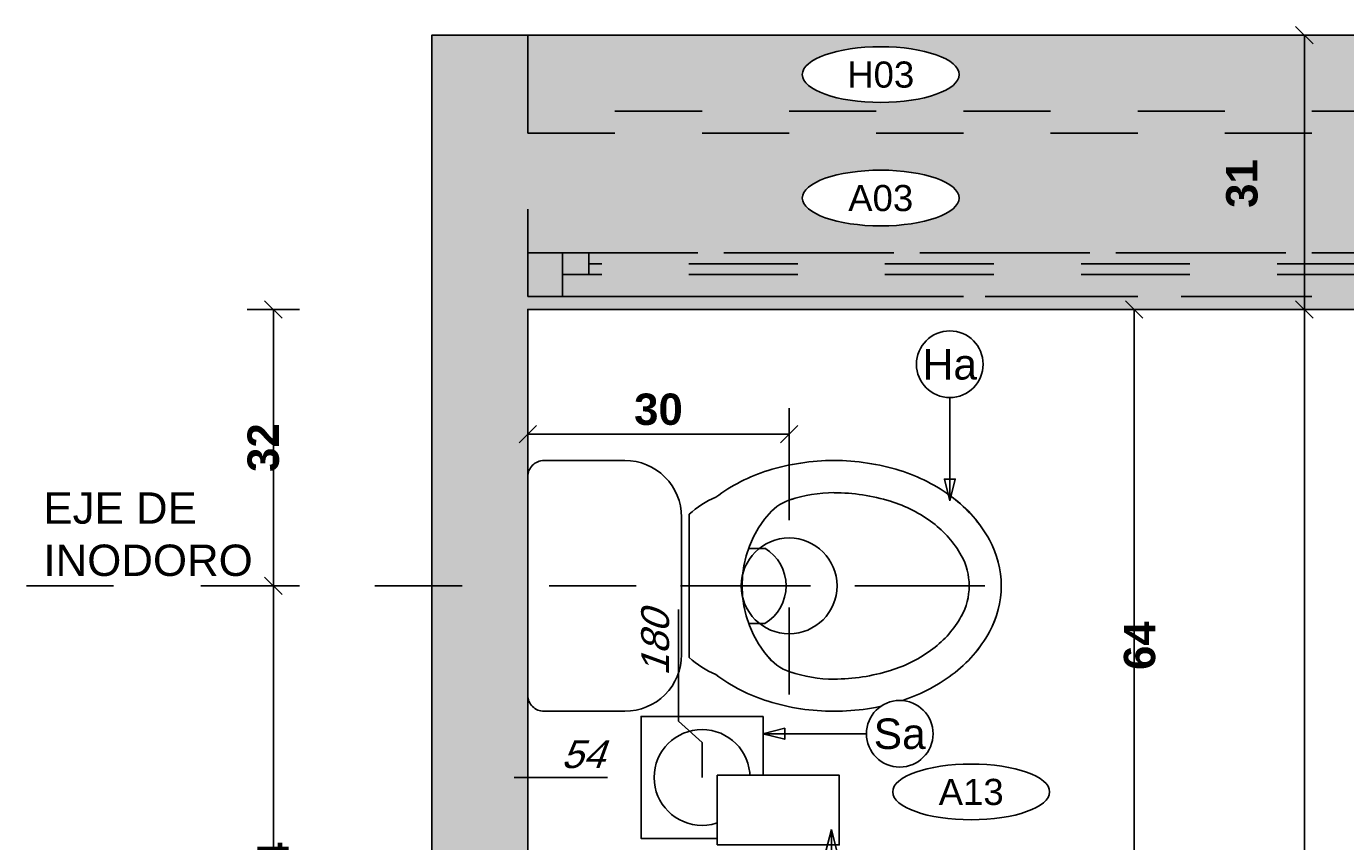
# Model space of a CAD drawing. Extents: x 1 to 126, y -14 to 17.
# Tile 22 of 132: x 24.615 to 26.129, y 0.962 to 1.899. Entities that reach past the tile are written whole.
import ezdxf
from ezdxf.enums import TextEntityAlignment as Align

# ---------------------------------------------------------------- set-up
doc = ezdxf.new("R2010")
doc.units = 0
doc.set_wipeout_variables(frame=1)
doc.header["$PDMODE"] = 3
for name, pattern in [('DASHDOT', [1, 0.5, -0.25, 0, -0.25]), ('HIDDEN', [9.525, 6.35, -3.175]), ('HIDDEN2', [0.1875, 0.125, -0.0625])]:
    doc.linetypes.add(name, pattern=pattern)
for name, color, linetype in [('A-ABER', 1, 'Continuous'), ('A-ALBA-1', 1, 'Continuous'), ('A-ALBA-2', 2, 'Continuous'), ('A-ALBA-3', 3, 'Continuous'), ('A-ANNO-PLANI @ 20', 1, 'Continuous'), ('A-ANNO-SIMB @ 20', 2, 'Continuous'), ('A-ANOT-COTA-ACUM', 1, 'Continuous'), ('A-ANOT-COTA-PARC', 1, 'Continuous'), ('A-ANOT-TTEC', 2, 'Continuous'), ('A-EQPM-FIJO', 1, 'Continuous'), ('A-MURO-HATC', 252, 'Continuous')]:
    doc.layers.add(name, color=color, linetype=linetype)
doc.layers.add('A-ALBA-4', color=2, linetype='Continuous', lineweight=25)
doc.styles.add('BIS-COTA', font='swissb.ttf')
doc.styles.add('BIS-COTA-ACUM', font='swissi.ttf', dxfattribs={"oblique": 20})
doc.styles.add('BIS-TXT', font='swiss.ttf')
doc.styles.add('E5-100', font='micross.ttf')
doc.dimstyles.new('BIS-COTA-ACUM', dxfattribs={"dimscale": 0.9, "dimtxt": 0.0016, "dimasz": 0.001, "dimexe": 0.0035, "dimexo": 0, "dimgap": 0.0005, "dimtad": 1, "dimdec": 1, "dimlfac": 100, "dimrnd": 1, "dimzin": 9, "dimdsep": 46, "dimtxsty": 'BIS-COTA-ACUM', "dimblk1": 'MARK1', "dimblk2": 'MARK2', "dimsah": 1, "dimcen": 0, "dimclrd": 1, "dimclre": 256, "dimclrt": 256, "dimaunit": 1, "dimadec": 0, "dimazin": 0, "dimtfac": 1, "dimtdec": 1, "dimtix": 1, "dimtmove": 2, "dimatfit": 3, "dimldrblk": 'MARK1', "dimfxl": 1, "dimtolj": 1, "dimarcsym": 1})
doc.dimstyles.new('BIS-COTA-PARC', dxfattribs={"dimscale": 0, "dimtxt": 0.0018, "dimasz": 0.001, "dimexe": 0.0015, "dimexo": 0, "dimgap": 0.0005, "dimtad": 1, "dimdec": 0, "dimlfac": 100, "dimzin": 9, "dimdsep": 46, "dimtxsty": 'BIS-COTA', "dimblk": 'OBLIQUE', "dimcen": 2.5, "dimclrd": 256, "dimclre": 251, "dimclrt": 2, "dimadec": 1, "dimazin": 2, "dimtfac": 1, "dimtdec": 0, "dimtix": 1, "dimtmove": 2, "dimatfit": 3, "dimldrblk": 'DOT', "dimfxl": 0.0015, "dimfxlon": 1, "dimtolj": 1, "dimtzin": 0, "dimarcsym": 0})

# ---------------------------------------------------------------- blocks, each defined once
blk = doc.blocks.new('*D368')
at = {"layer": 'A-ANOT-COTA-ACUM', "lineweight": -2, "transparency": 16777216}
for p, q in [((25.2605, 1.036), (25.1751, 1.036)), ((25.1751, 1.036), (25.2822, 1.036)), ((25.2205, 1.036), (25.2605, 1.036))]:
    blk.add_line(p, q, dxfattribs=at)
at = {"layer": 'Defpoints', "color": 0, "transparency": 16777216}
for p in [(27.1907, 1.5735), (25.2151, 1.036), (25.2205, 1.036)]:
    blk.add_point(p, dxfattribs=at)
at = {"layer": 'A-ANOT-COTA-ACUM', "transparency": 16777216, "insert": (25.2537, 1.0625), "char_height": 0.032, "attachment_point": 5, "style": 'BIS-COTA-ACUM'}
blk.add_mtext('\\A1;54', dxfattribs=at)
blk = doc.blocks.new('MARK1')
at = {"color": 0}
for p, q in [((1, 0), (-1, 0)), ((0, 1.5), (0, -1.5))]:
    blk.add_line(p, q, dxfattribs=at)
blk.add_lwpolyline([(0.5, 0.5), (-0.5, -0.5)], dxfattribs=at)
blk = doc.blocks.new('MARK2')
at = {"color": 0}
for p, q in [((1, 0), (-1, 0)), ((0, 1.5), (0, -1.5))]:
    blk.add_line(p, q, dxfattribs=at)
blk.add_lwpolyline([(0.5, 0.5), (-0.5, -0.5)], dxfattribs=at)
blk = doc.blocks.new('CCA-A004-PL')
at = {"linetype": 'ByBlock'}
blk.add_line((0.015, 0.0375), (0.93, 0.0375), dxfattribs=at)
for points in [[(-1, 0.05), (-1, 0), (1, 0), (1, 0.05)], [(0.015, 0.025), (0.93, 0.025), (0.93, 0.05), (0.015, 0.05)], [(0.93, 0.025), (0.96, 0.025), (0.96, 0.05), (0.93, 0.05)], [(0.96, 0), (1, 0), (1, 0.05), (0.96, 0.05)]]:
    blk.add_lwpolyline(points, close=True, dxfattribs=at)
blk = doc.blocks.new('BIS-IBB2-PL')
for p, q in [((-0.0431, -0.2536), (-0.0431, -0.2722)), ((0.0431, -0.2536), (0.0431, -0.2722))]:
    blk.add_line(p, q)
blk.add_lwpolyline([(-0.1018, -0.2157, 0.085783), (-0.1325, -0.2758, 0.075445), (-0.144, -0.3515, 0.075445), (-0.1325, -0.4272, 0.085783), (-0.1018, -0.4872, 0.10607), (-0.0528, -0.5299, 0.126822), (0, -0.5435, 0.126822), (0.0528, -0.5299, 0.10607), (0.1018, -0.4872, 0.085783), (0.1325, -0.4272, 0.075445), (0.144, -0.3515, 0.075445), (0.1325, -0.2758, 0.085783), (0.1018, -0.2157, 0.084737), (0.0822, -0.1852), (0, -0.1852), (-0.0822, -0.1852, 0.084737), (-0.1018, -0.2157)], format="xyb")
for centre, radius, start, end in [((0.0566, -0.3345), 0.198, 143.1301, 162.7421), ((0, -0.3715), 0.1256, 46.8592, 133.1408), ((0, -0.2461), 0.0504, 211.0989, 328.9011), ((0.1112, -0.3515), 0.2552, 162.7421, 180), ((-0.05, -0.3163), 0.0511, 129.6369, 166.8611), ((0.05, -0.3163), 0.0511, 13.1389, 50.3631), ((-0.1112, -0.3515), 0.2552, 0, 17.2579), ((0.0504, -0.3515), 0.1575, 161.1605, 179.9821), ((-0.0504, -0.3515), 0.1575, 0.0179, 18.8342), ((0.1112, -0.3515), 0.2552, 180, 197.2579), ((0.1112, -0.3515), 0.2182, 180, 197.2579), ((-0.1112, -0.3515), 0.2182, 342.7421, 0), ((-0.1112, -0.3515), 0.2552, 342.7421, 360), ((0.0566, -0.3684), 0.1611, 197.2579, 216.8699), ((-0.0566, -0.3684), 0.1611, 323.1301, 342.7421), ((0.0566, -0.3684), 0.198, 197.2579, 216.8699), ((-0.0566, -0.3684), 0.198, 323.1301, 342.7421), ((0.022, -0.3944), 0.1178, 216.8699, 241.0888), ((-0.022, -0.3944), 0.1178, 298.9112, 323.1301), ((0.022, -0.3944), 0.1548, 216.8699, 241.0888), ((0, -0.4342), 0.0724, 241.0888, 270), ((0, -0.4342), 0.0724, 270, 298.9112), ((-0.022, -0.3944), 0.1548, 298.9112, 323.1301), ((0, -0.4342), 0.1093, 241.0888, 270), ((0, -0.4342), 0.1093, 270, 298.9112)]:
    blk.add_arc(centre, radius, start, end)
blk.add_wipeout([(-0.1439, -0.0169), (-0.1437, -0.0152), (-0.1433, -0.0135), (-0.1427, -0.0119), (-0.1421, -0.0103), (-0.1412, -0.0088), (-0.1402, -0.0074), (-0.1391, -0.0061), (-0.1379, -0.0048), (-0.1366, -0.0038), (-0.1352, -0.0028), (-0.1337, -0.0019), (-0.1321, -0.0013), (-0.1305, -0.0007), (-0.1288, -0.0003), (-0.1271, -0.0001), (-0.1254, 0), (0.1254, 0), (0.1271, -0.0001), (0.1288, -0.0003), (0.1305, -0.0007), (0.1321, -0.0013), (0.1337, -0.0019), (0.1352, -0.0028), (0.1366, -0.0038), (0.1379, -0.0048), (0.1391, -0.0061), (0.1402, -0.0074), (0.1412, -0.0088), (0.1421, -0.0103), (0.1427, -0.0119), (0.1433, -0.0135), (0.1437, -0.0152), (0.1439, -0.0169), (0.144, -0.0186), (0.144, -0.1115), (0.1437, -0.1175), (0.1429, -0.1234), (0.1415, -0.1293), (0.1396, -0.135), (0.1372, -0.1405), (0.1343, -0.1457), (0.1309, -0.1507), (0.127, -0.1553), (0.1228, -0.1595), (0.1182, -0.1634), (0.1132, -0.1668), (0.108, -0.1697), (0.1025, -0.1721), (0.0968, -0.174), (0.0909, -0.1754), (0.085, -0.1762), (0.079, -0.1765), (-0.079, -0.1765), (-0.085, -0.1762), (-0.0909, -0.1754), (-0.0968, -0.174), (-0.1025, -0.1721), (-0.108, -0.1697), (-0.1132, -0.1668), (-0.1182, -0.1634), (-0.1228, -0.1595), (-0.127, -0.1553), (-0.1309, -0.1507), (-0.1343, -0.1457), (-0.1372, -0.1405), (-0.1396, -0.135), (-0.1415, -0.1293), (-0.1429, -0.1234), (-0.1437, -0.1175), (-0.144, -0.1115), (-0.144, -0.0186)])
blk.add_lwpolyline([(-0.144, -0.0186), (-0.144, -0.1115, 0.414214), (-0.079, -0.1765), (0.079, -0.1765, 0.414214), (0.144, -0.1115), (0.144, -0.0186, 0.414214), (0.1254, 0), (-0.1254, 0, 0.414214)], format="xyb", close=True)
blk = doc.blocks.new('BIS-TOMA-AGUA')
at = {"linetype": 'DASHDOT', "ltscale": 0.03}
for p, q in [((0, -0.03984), (0, 0.03984)), ((-0.03984, 0), (0.03984, 0))]:
    blk.add_line(p, q, dxfattribs=at)
blk.add_circle((0, 0), 0.0125)
blk = doc.blocks.new('_Oblique')
at = {"color": 0, "lineweight": -2}
blk.add_line((-0.5, -0.5), (0.5, 0.5), dxfattribs=at)
blk = doc.blocks.new('*D275')
at = {"layer": 'A-ANOT-COTA-PARC', "color": 251, "lineweight": -2, "transparency": 16777216}
for p, q in [((26.052, 1.8885), (26.112, 1.8885)), ((26.052, 1.5735), (26.112, 1.5735))]:
    blk.add_line(p, q, dxfattribs=at)
at = {"layer": 'A-ANOT-COTA-PARC', "lineweight": -2, "transparency": 16777216}
blk.add_line((26.082, 1.8885), (26.082, 1.5735), dxfattribs=at)
at = {"layer": 'Defpoints', "color": 0, "transparency": 16777216}
for p in [(25.8066, 1.8885), (25.8066, 1.5735), (26.082, 1.5735)]:
    blk.add_point(p, dxfattribs=at)
at = {"layer": 'A-ANOT-COTA-PARC', "lineweight": -2, "transparency": 16777216, "xscale": 0.02, "yscale": 0.02, "zscale": 0.02}
for p, rotation in [((26.082, 1.8885), 90), ((26.082, 1.5735), 270)]:
    blk.add_blockref('_Oblique', p, dxfattribs=dict(at, rotation=rotation))
at = {"layer": 'A-ANOT-COTA-PARC', "color": 2, "transparency": 16777216, "insert": (26.0105, 1.7181), "char_height": 0.036, "attachment_point": 5, "rotation": 90, "style": 'BIS-COTA'}
blk.add_mtext('\\A1;31', dxfattribs=at)
blk = doc.blocks.new('_Dot')
at = {"color": 0, "linetype": 'ByBlock', "lineweight": -2}
blk.add_line((-0.5, 0), (-1, 0), dxfattribs=at)
at = {"color": 0, "linetype": 'ByBlock', "const_width": 0.5}
blk.add_lwpolyline([(-0.25, 0, 1), (0.25, 0, 1)], format="xyb", close=True, dxfattribs=at)
blk = doc.blocks.new('*D276')
at = {"layer": 'A-ANOT-COTA-PARC', "color": 251, "lineweight": -2, "transparency": 16777216}
for p, q in [((26.112, 1.5735), (26.052, 1.5735)), ((26.112, -2.3265), (26.052, -2.3265))]:
    blk.add_line(p, q, dxfattribs=at)
at = {"layer": 'A-ANOT-COTA-PARC', "lineweight": -2, "transparency": 16777216}
blk.add_line((26.082, 1.5735), (26.082, -2.3265), dxfattribs=at)
at = {"layer": 'Defpoints', "color": 0, "transparency": 16777216}
for p in [(26.1367, 1.5735), (26.082, -2.3265), (26.2117, -2.3265)]:
    blk.add_point(p, dxfattribs=at)
at = {"layer": 'A-ANOT-COTA-PARC', "lineweight": -2, "transparency": 16777216, "xscale": 0.02, "yscale": 0.02, "zscale": 0.02}
for p, rotation in [((26.082, 1.5735), 90), ((26.082, -2.3265), 270)]:
    blk.add_blockref('_Oblique', p, dxfattribs=dict(at, rotation=rotation))
at = {"layer": 'A-ANOT-COTA-PARC', "color": 2, "transparency": 16777216, "insert": (26.0168, -0.6191), "char_height": 0.036, "attachment_point": 5, "rotation": 90, "style": 'BIS-COTA'}
blk.add_mtext('\\A1;390', dxfattribs=at)
blk = doc.blocks.new('CCA-PLANI1')
blk.add_wipeout([(0.225, 0), (0.2186, -0.0189), (0.2045, -0.0333), (0.1875, -0.0442), (0.1691, -0.0528), (0.15, -0.0596), (0.1305, -0.0652), (0.1108, -0.0696), (0.0908, -0.0732), (0.0708, -0.0759), (0.0506, -0.078), (0.0304, -0.0793), (0.0101, -0.0799), (-0.0101, -0.0799), (-0.0304, -0.0793), (-0.0506, -0.078), (-0.0708, -0.0759), (-0.0908, -0.0732), (-0.1108, -0.0696), (-0.1305, -0.0652), (-0.15, -0.0596), (-0.1691, -0.0528), (-0.1875, -0.0442), (-0.2045, -0.0333), (-0.2186, -0.0189), (-0.225, 0), (-0.2186, 0.0189), (-0.2045, 0.0333), (-0.1875, 0.0442), (-0.1691, 0.0528), (-0.15, 0.0596), (-0.1305, 0.0652), (-0.1108, 0.0696), (-0.0908, 0.0732), (-0.0708, 0.0759), (-0.0506, 0.078), (-0.0304, 0.0793), (-0.0101, 0.0799), (0.0101, 0.0799), (0.0304, 0.0793), (0.0506, 0.078), (0.0708, 0.0759), (0.0908, 0.0732), (0.1108, 0.0696), (0.1305, 0.0652), (0.15, 0.0596), (0.1691, 0.0528), (0.1875, 0.0442), (0.2045, 0.0333), (0.2186, 0.0189)])
blk.add_ellipse((0, 0), major_axis=(-0.225, 0), ratio=0.355556, start_param=-3.141592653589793, end_param=3.141592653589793)
at = {"color": 2, "style": 'E5-100'}
blk.add_attdef('TIPO', text='', height=0.075, rotation=360, dxfattribs=at).set_placement((0, 0), align=Align.MIDDLE_CENTER)
blk = doc.blocks.new('*U55')
blk.add_lwpolyline([(0, -0.007846), (-0.000312, -0.006596), (0.000313, -0.006596)], close=True)
blk.add_wipeout([(0, -0.001913), (0.000299, -0.00189), (0.000591, -0.00182), (0.000869, -0.001705), (0.001125, -0.001548), (0.001353, -0.001353), (0.001548, -0.001125), (0.001705, -0.000869), (0.00182, -0.000591), (0.00189, -0.000299), (0.001913, 0), (0.00189, 0.000299), (0.00182, 0.000591), (0.001705, 0.000869), (0.001548, 0.001125), (0.001353, 0.001353), (0.001125, 0.001548), (0.000869, 0.001705), (0.000591, 0.00182), (0.000299, 0.00189), (0, 0.001913), (-0.000299, 0.00189), (-0.000591, 0.00182), (-0.000869, 0.001705), (-0.001125, 0.001548), (-0.001353, 0.001353), (-0.001548, 0.001125), (-0.001705, 0.000869), (-0.00182, 0.000591), (-0.00189, 0.000299), (-0.001913, 0), (-0.00189, -0.000299), (-0.00182, -0.000591), (-0.001705, -0.000869), (-0.001548, -0.001125), (-0.001353, -0.001353), (-0.001125, -0.001548), (-0.000869, -0.001705), (-0.000591, -0.00182), (-0.000299, -0.00189)])
at = {"linetype": 'Continuous'}
blk.add_line((0, -0.007846), (0, -0.001913), dxfattribs=at)
blk.add_circle((0, 0), 0.001913)
at = {"color": 1, "linetype": 'Continuous', "style": 'E5-100'}
blk.add_attdef('LETRA', text='', height=0.00175, dxfattribs=at).set_placement((0, 0), align=Align.MIDDLE_CENTER)
blk = doc.blocks.new('BIS-ROLL-PL')
blk.add_wipeout([(-0.07, 0), (-0.07, -0.08), (0.07, -0.08), (0.07, 0)])
h = blk.add_hatch(color=254)
h.dxf.hatch_style = 1
h.paths.add_polyline_path([(-0.07, 0), (-0.07, -0.08), (0.07, -0.08), (0.07, 0)])
h.paths.add_polyline_path([(-0.07, 0), (-0.07, -0.08), (0.07, -0.08), (0.07, 0)])
blk.add_lwpolyline([(-0.07, 0), (-0.07, -0.08), (0.07, -0.08), (0.07, 0)], close=True)
blk = doc.blocks.new('*D200')
at = {"layer": 'A-ANOT-COTA-PARC', "color": 251, "lineweight": -2, "transparency": 16777216}
for p, q in [((24.9287, 1.5735), (24.8687, 1.5735)), ((24.9287, 1.256), (24.8687, 1.256))]:
    blk.add_line(p, q, dxfattribs=at)
at = {"layer": 'A-ANOT-COTA-PARC', "lineweight": -2, "transparency": 16777216}
blk.add_line((24.8987, 1.5735), (24.8987, 1.256), dxfattribs=at)
at = {"layer": 'Defpoints', "color": 0, "transparency": 16777216}
for p in [(25.1907, 1.5735), (24.8987, 1.256), (25.1907, 1.256)]:
    blk.add_point(p, dxfattribs=at)
at = {"layer": 'A-ANOT-COTA-PARC', "lineweight": -2, "transparency": 16777216, "xscale": 0.02, "yscale": 0.02, "zscale": 0.02}
for p, rotation in [((24.8987, 1.5735), 90), ((24.8987, 1.256), 270)]:
    blk.add_blockref('_Oblique', p, dxfattribs=dict(at, rotation=rotation))
at = {"layer": 'A-ANOT-COTA-PARC', "color": 2, "transparency": 16777216, "insert": (24.8873, 1.4148), "char_height": 0.036, "attachment_point": 5, "rotation": 90, "style": 'BIS-COTA'}
blk.add_mtext('\\A1;32', dxfattribs=at)
blk = doc.blocks.new('*D201')
at = {"layer": 'A-ANOT-COTA-PARC', "color": 251, "lineweight": -2, "transparency": 16777216}
for p, q in [((24.9287, 1.256), (24.8687, 1.256)), ((24.9287, 0.6135), (24.8687, 0.6135))]:
    blk.add_line(p, q, dxfattribs=at)
at = {"layer": 'A-ANOT-COTA-PARC', "lineweight": -2, "transparency": 16777216}
blk.add_line((24.8987, 1.256), (24.8987, 0.6135), dxfattribs=at)
at = {"layer": 'Defpoints', "color": 0, "transparency": 16777216}
for p in [(25.1907, 1.256), (24.8987, 0.6135), (25.908, 0.6135)]:
    blk.add_point(p, dxfattribs=at)
at = {"layer": 'A-ANOT-COTA-PARC', "lineweight": -2, "transparency": 16777216, "xscale": 0.02, "yscale": 0.02, "zscale": 0.02}
for p, rotation in [((24.8987, 1.256), 90), ((24.8987, 0.6135), 270)]:
    blk.add_blockref('_Oblique', p, dxfattribs=dict(at, rotation=rotation))
at = {"layer": 'A-ANOT-COTA-PARC', "color": 2, "transparency": 16777216, "insert": (24.8987, 0.9335), "char_height": 0.036, "attachment_point": 5, "rotation": 90, "style": 'BIS-COTA'}
blk.add_mtext('\\A1;64', dxfattribs=at)
blk = doc.blocks.new('*D206')
at = {"layer": 'A-ANOT-COTA-ACUM', "lineweight": -2, "transparency": 16777216}
for p, q in [((25.4435, -1.5251), (25.4435, -1.3966)), ((25.3907, -1.5365), (25.4435, -1.5251)), ((25.3907, -1.5765), (25.3907, -1.5365))]:
    blk.add_line(p, q, dxfattribs=at)
at = {"layer": 'Defpoints', "color": 0, "transparency": 16777216}
for p in [(27.1907, 1.5735), (25.4435, -1.4851), (25.3907, -1.5765)]:
    blk.add_point(p, dxfattribs=at)
at = {"layer": 'A-ANOT-COTA-ACUM', "transparency": 16777216, "insert": (25.4171, -1.4358), "char_height": 0.032, "attachment_point": 5, "rotation": 90, "style": 'BIS-COTA-ACUM'}
blk.add_mtext('\\A1;180', dxfattribs=at)
blk = doc.blocks.new('*D207')
at = {"layer": 'A-ANOT-COTA-ACUM', "lineweight": -2, "transparency": 16777216}
for p, q in [((25.3907, -1.5765), (25.4307, -1.5765)), ((25.4307, -1.5765), (25.4439, -1.6289)), ((25.4439, -1.6289), (25.5767, -1.6289))]:
    blk.add_line(p, q, dxfattribs=at)
at = {"layer": 'Defpoints', "color": 0, "transparency": 16777216}
for p in [(27.1907, 1.5735), (25.3907, -1.5765), (25.4839, -1.6289)]:
    blk.add_point(p, dxfattribs=at)
at = {"layer": 'A-ANOT-COTA-ACUM', "transparency": 16777216, "insert": (25.5353, -1.6025), "char_height": 0.032, "attachment_point": 5, "style": 'BIS-COTA-ACUM'}
blk.add_mtext('\\A1;315', dxfattribs=at)
blk = doc.blocks.new('*D210')
at = {"layer": 'A-ANOT-COTA-ACUM', "lineweight": -2, "transparency": 16777216}
for p, q in [((25.2605, 0.3935), (25.1647, 0.3936)), ((25.1647, 0.3936), (25.2926, 0.3936)), ((25.2205, 0.3935), (25.2605, 0.3935))]:
    blk.add_line(p, q, dxfattribs=at)
at = {"layer": 'Defpoints', "color": 0, "transparency": 16777216}
for p in [(27.1907, 1.5735), (25.2047, 0.3936), (25.2205, 0.3935)]:
    blk.add_point(p, dxfattribs=at)
at = {"layer": 'A-ANOT-COTA-ACUM', "transparency": 16777216, "insert": (25.2537, 0.42), "char_height": 0.032, "attachment_point": 5, "style": 'BIS-COTA-ACUM'}
blk.add_mtext('\\A1;118', dxfattribs=at)
blk = doc.blocks.new('*D211')
at = {"layer": 'A-ANOT-COTA-ACUM', "lineweight": -2, "transparency": 16777216}
for p, q in [((25.3636, 0.458), (25.3636, 0.5864)), ((25.3907, 0.4335), (25.3636, 0.458)), ((25.3907, 0.3935), (25.3907, 0.4335))]:
    blk.add_line(p, q, dxfattribs=at)
at = {"layer": 'Defpoints', "color": 0, "transparency": 16777216}
for p in [(27.1907, 1.5735), (25.3636, 0.498), (25.3907, 0.3935)]:
    blk.add_point(p, dxfattribs=at)
at = {"layer": 'A-ANOT-COTA-ACUM', "transparency": 16777216, "insert": (25.3371, 0.5472), "char_height": 0.032, "attachment_point": 5, "rotation": 90, "style": 'BIS-COTA-ACUM'}
blk.add_mtext('\\A1;180', dxfattribs=at)
blk = doc.blocks.new('*D213')
at = {"layer": 'A-ANOT-COTA-PARC', "color": 251, "lineweight": -2, "transparency": 16777216}
for p, q in [((25.8566, 1.5735), (25.9166, 1.5735)), ((25.8566, 0.9335), (25.9166, 0.9335))]:
    blk.add_line(p, q, dxfattribs=at)
at = {"layer": 'A-ANOT-COTA-PARC', "lineweight": -2, "transparency": 16777216}
blk.add_line((25.8866, 1.5735), (25.8866, 0.9335), dxfattribs=at)
at = {"layer": 'Defpoints', "color": 0, "transparency": 16777216}
for p in [(25.1907, 1.5735), (25.1907, 0.9335), (25.8866, 0.9335)]:
    blk.add_point(p, dxfattribs=at)
at = {"layer": 'A-ANOT-COTA-PARC', "lineweight": -2, "transparency": 16777216, "xscale": 0.02, "yscale": 0.02, "zscale": 0.02}
for p, rotation in [((25.8866, 1.5735), 90.0000000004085), ((25.8866, 0.9335), 270.0000000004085)]:
    blk.add_blockref('_Oblique', p, dxfattribs=dict(at, rotation=rotation))
at = {"layer": 'A-ANOT-COTA-PARC', "color": 2, "transparency": 16777216, "insert": (25.8931, 1.1874), "char_height": 0.036, "attachment_point": 5, "rotation": 90, "style": 'BIS-COTA'}
blk.add_mtext('\\A1;64', dxfattribs=at)
blk = doc.blocks.new('*D218')
at = {"layer": 'A-ANOT-COTA-PARC', "color": 251, "lineweight": -2, "transparency": 16777216}
for p, q in [((25.1907, 1.4186), (25.1907, 1.4601)), ((25.4907, 1.4186), (25.4907, 1.4601))]:
    blk.add_line(p, q, dxfattribs=at)
at = {"layer": 'A-ANOT-COTA-PARC', "lineweight": -2, "transparency": 16777216}
blk.add_line((25.4907, 1.4301), (25.1907, 1.4301), dxfattribs=at)
at = {"layer": 'Defpoints', "color": 0, "transparency": 16777216}
for p in [(25.1907, 1.4301), (25.1907, 1.4186), (25.4907, 1.4186)]:
    blk.add_point(p, dxfattribs=at)
at = {"layer": 'A-ANOT-COTA-PARC', "lineweight": -2, "transparency": 16777216, "xscale": 0.02, "yscale": 0.02, "zscale": 0.02}
for p, rotation in [((25.1907, 1.4301), 179.9999999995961), ((25.4907, 1.4301), 359.9999999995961)]:
    blk.add_blockref('_Oblique', p, dxfattribs=dict(at, rotation=rotation))
at = {"layer": 'A-ANOT-COTA-PARC', "color": 2, "transparency": 16777216, "insert": (25.3407, 1.4586), "char_height": 0.036, "attachment_point": 5, "style": 'BIS-COTA'}
blk.add_mtext('\\A1;30', dxfattribs=at)
blk = doc.blocks.new('*U64')
blk.add_lwpolyline([(0.007846, 0), (0.006596, -0.000312), (0.006596, 0.000313)], close=True)
blk.add_wipeout([(0, -0.001913), (0.000299, -0.00189), (0.000591, -0.00182), (0.000869, -0.001705), (0.001125, -0.001548), (0.001353, -0.001353), (0.001548, -0.001125), (0.001705, -0.000869), (0.00182, -0.000591), (0.00189, -0.000299), (0.001913, 0), (0.00189, 0.000299), (0.00182, 0.000591), (0.001705, 0.000869), (0.001548, 0.001125), (0.001353, 0.001353), (0.001125, 0.001548), (0.000869, 0.001705), (0.000591, 0.00182), (0.000299, 0.00189), (0, 0.001913), (-0.000299, 0.00189), (-0.000591, 0.00182), (-0.000869, 0.001705), (-0.001125, 0.001548), (-0.001353, 0.001353), (-0.001548, 0.001125), (-0.001705, 0.000869), (-0.00182, 0.000591), (-0.00189, 0.000299), (-0.001913, 0), (-0.00189, -0.000299), (-0.00182, -0.000591), (-0.001705, -0.000869), (-0.001548, -0.001125), (-0.001353, -0.001353), (-0.001125, -0.001548), (-0.000869, -0.001705), (-0.000591, -0.00182), (-0.000299, -0.00189)])
at = {"linetype": 'Continuous'}
blk.add_line((0.007846, 0), (0.001913, 0), dxfattribs=at)
blk.add_circle((0, 0), 0.001913)
at = {"color": 1, "linetype": 'Continuous', "style": 'E5-100'}
blk.add_attdef('LETRA', text='', height=0.00175, dxfattribs=at).set_placement((0, 0), align=Align.MIDDLE_CENTER)
blk = doc.blocks.new('*D291')
at = {"layer": 'A-ANOT-COTA-ACUM', "lineweight": -2, "transparency": 16777216}
for p, q in [((25.3636, 1.1005), (25.3636, 1.2289)), ((25.3907, 1.076), (25.3636, 1.1005)), ((25.3907, 1.036), (25.3907, 1.076))]:
    blk.add_line(p, q, dxfattribs=at)
at = {"layer": 'Defpoints', "color": 0, "transparency": 16777216}
for p in [(27.1907, 1.5735), (25.3636, 1.1405), (25.3907, 1.036)]:
    blk.add_point(p, dxfattribs=at)
at = {"layer": 'A-ANOT-COTA-ACUM', "transparency": 16777216, "insert": (25.3371, 1.1897), "char_height": 0.032, "attachment_point": 5, "rotation": 90, "style": 'BIS-COTA-ACUM'}
blk.add_mtext('\\A1;180', dxfattribs=at)
blk = doc.blocks.new('*D313')
at = {"layer": 'A-ANOT-COTA-ACUM', "lineweight": -2, "transparency": 16777216}
blk.add_line((29.7641, 1.2762), (29.7641, 1.1378), dxfattribs=at)
at = {"layer": 'Defpoints', "color": 0, "transparency": 16777216}
for p in [(25.0807, 1.8885), (29.7641, 1.2762), (29.7641, 1.2063)]:
    blk.add_point(p, dxfattribs=at)
at = {"layer": 'A-ANOT-COTA-ACUM', "transparency": 16777216, "insert": (29.7906, 1.167), "char_height": 0.032, "attachment_point": 5, "rotation": 270, "style": 'BIS-COTA-ACUM'}
blk.add_mtext('\\A1;25', dxfattribs=at)
blk = doc.blocks.new('*D314')
at = {"layer": 'A-ANOT-COTA-ACUM', "lineweight": -2, "transparency": 16777216}
blk.add_line((29.8641, 1.0943), (29.8641, 0.9963), dxfattribs=at)
at = {"layer": 'Defpoints', "color": 0, "transparency": 16777216}
for p in [(25.0807, 1.8885), (29.8641, 1.0943, -0.0001), (29.8641, 1.0647, -0.0001)]:
    blk.add_point(p, dxfattribs=at)
at = {"layer": 'A-ANOT-COTA-ACUM', "transparency": 16777216, "insert": (29.8906, 1.0255), "char_height": 0.032, "attachment_point": 5, "rotation": 270, "style": 'BIS-COTA-ACUM'}
blk.add_mtext('\\A1;35', dxfattribs=at)
blk = doc.blocks.new('*D315')
at = {"layer": 'A-ANOT-COTA-ACUM', "lineweight": -2, "transparency": 16777216}
blk.add_line((29.7641, 0.6762), (29.7641, 0.5378), dxfattribs=at)
at = {"layer": 'Defpoints', "color": 0, "transparency": 16777216}
for p in [(25.0807, 1.2885), (29.7641, 0.6762), (29.7641, 0.6063)]:
    blk.add_point(p, dxfattribs=at)
at = {"layer": 'A-ANOT-COTA-ACUM', "transparency": 16777216, "insert": (29.7906, 0.567), "char_height": 0.032, "attachment_point": 5, "rotation": 270, "style": 'BIS-COTA-ACUM'}
blk.add_mtext('\\A1;25', dxfattribs=at)
blk = doc.blocks.new('*D316')
at = {"layer": 'A-ANOT-COTA-ACUM', "lineweight": -2, "transparency": 16777216}
blk.add_line((29.8641, 0.4943), (29.8641, 0.3963), dxfattribs=at)
at = {"layer": 'Defpoints', "color": 0, "transparency": 16777216}
for p in [(25.0807, 1.2885), (29.8641, 0.4943, -0.0001), (29.8641, 0.4647, -0.0001)]:
    blk.add_point(p, dxfattribs=at)
at = {"layer": 'A-ANOT-COTA-ACUM', "transparency": 16777216, "insert": (29.8906, 0.4255), "char_height": 0.032, "attachment_point": 5, "rotation": 270, "style": 'BIS-COTA-ACUM'}
blk.add_mtext('\\A1;35', dxfattribs=at)
blk = doc.blocks.new('*D321')
at = {"layer": 'A-ANOT-COTA-ACUM', "lineweight": -2, "transparency": 16777216}
blk.add_line((25.5657, -4.4939), (25.4213, -4.4939), dxfattribs=at)
at = {"layer": 'Defpoints', "color": 0, "transparency": 16777216}
for p in [(27.3007, 1.8885), (25.4905, -4.4939), (25.5657, -4.4939)]:
    blk.add_point(p, dxfattribs=at)
at = {"layer": 'A-ANOT-COTA-ACUM', "transparency": 16777216, "insert": (25.4509, -4.5204), "char_height": 0.032, "attachment_point": 5, "rotation": 180, "style": 'BIS-COTA-ACUM'}
blk.add_mtext('\\A1;40', dxfattribs=at)

msp = doc.modelspace()

# ---------------------------------------------------------------- linework, layer by layer
at = {"layer": 'A-ALBA-1', "linetype": 'HIDDEN', "ltscale": 0.01}
for points in [[(25.1907, 1.5885), (27.1907, 1.5885), (27.1907, 1.8885), (25.1907, 1.8885)], [(25.1907, 1.776), (27.1907, 1.776), (27.1907, 1.801), (25.1907, 1.801)]]:
    msp.add_lwpolyline(points, close=True, dxfattribs=at)

# ---------------------------------------------------------------- block references
at = {"layer": 'A-ABER', "linetype": 'HIDDEN2', "xscale": -1, "rotation": 359.9999999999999}
msp.add_blockref('CCA-A004-PL', (26.1907, 1.5885), dxfattribs=at)

# ---------------------------------------------------------------- texts
at = {"layer": 'A-ANOT-TTEC', "insert": (24.6348, 1.2669), "char_height": 0.036, "attachment_point": 7, "style": 'BIS-TXT'}
msp.add_mtext_dynamic_manual_height_columns('EJE DE \\PINODORO', width=0.605992, gutter_width=0.025, heights=[0], dxfattribs=at)

# ---------------------------------------------------------------- dimensions: what is measured, and where the dimension line sits
at = {"layer": 'A-ANOT-COTA-PARC'}
for base, p1, p2, picture, middle in [((26.0819593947, 1.5735474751), (25.8066309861, 1.8885474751), (25.8066309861, 1.5735474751), '*D275', (26.0390193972, 1.7180679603)), ((26.082, -2.3265), (26.1367, 1.5735), (26.2117, -2.3265), '*D276', (26.0454, -0.6191))]:
    dim = msp.add_linear_dim(base=base, p1=p1, p2=p2, angle=90, dimstyle='BIS-COTA-PARC', override={"dimscale": 0, "dimtix": 1, "dimtofl": 1, "dimtmove": 2, "dimatfit": 3}, dxfattribs=at)
    dim.commit()
    dim.dimension.update_dxf_attribs({"geometry": picture, "text_midpoint": middle, "dimtype": 160})
dim = msp.add_linear_dim(base=(25.1907, 1.4301), p1=(25.4907, 1.4186), p2=(25.1907, 1.4186), angle=180, dimstyle='BIS-COTA-PARC', override={"dimscale": 0, "dimtix": 1, "dimtofl": 1, "dimtmove": 2, "dimatfit": 3}, dxfattribs=at)
dim.commit()
dim.dimension.update_dxf_attribs({"geometry": '*D218', "text_midpoint": (25.3407, 1.4586)})

# ---------------------------------------------------------------- wipeouts: each hides what was drawn before it
msp.add_wipeout([(25.4607, 1.106), (25.4607, 0.966), (25.3207, 0.966), (25.3207, 1.106)])

# ---------------------------------------------------------------- next in the draw order: hatches: boundary and pattern name
at = {"layer": 'A-MURO-HATC'}
h = msp.add_hatch(color=256, dxfattribs=at)
h.dxf.hatch_style = 1
h.paths.add_polyline_path([(27.3007, 1.8885), (27.3007, -0.5165), (27.1907, -0.5165), (27.1907, 1.5735), (25.1907, 1.5735), (25.1907, -0.5165), (25.0807, -0.5165), (25.0807, 1.8885)])

# ---------------------------------------------------------------- next in the draw order: linework, layer by layer
at = {"layer": 'A-ALBA-2'}
msp.add_lwpolyline([(25.4607, 1.106), (25.4607, 0.966), (25.3207, 0.966), (25.3207, 1.106)], close=True, dxfattribs=at)
msp.add_circle((25.3907, 1.036), 0.055, dxfattribs=at)
at = {"layer": 'A-ALBA-4'}
msp.add_lwpolyline([(27.3007, 1.8885), (27.3007, -0.5165), (27.1907, -0.5165), (27.1907, 1.5735), (25.1907, 1.5735), (25.1907, -0.5165), (25.0807, -0.5165), (25.0807, 1.8885)], close=True, dxfattribs=at)

# ---------------------------------------------------------------- next in the draw order: dimensions: what is measured, and where the dimension line sits
at = {"layer": 'A-ANOT-COTA-ACUM'}
dim = msp.add_ordinate_dim(feature_location=(25.22051127, 1.03604747), offset=(-0.00537915, -0.00002172), dtype=0, origin=(27.19068479, 1.57354748), dimstyle='BIS-COTA-ACUM', override={"dimscale": 0, "dimtix": 1, "dimtofl": 1, "dimtmove": 2, "dimatfit": 3}, dxfattribs=at)
dim.commit()
dim.dimension.update_dxf_attribs({"geometry": '*D368', "text_midpoint": (25.25366637, 1.06249282)})

# ---------------------------------------------------------------- next in the draw order: block references
at = {"layer": 'A-ANNO-PLANI @ 20'}
ref = msp.add_blockref('CCA-PLANI1', (25.5958, 1.8432), dxfattribs=dict(at, xscale=-0.400175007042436, yscale=0.400175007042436, zscale=0.400175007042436, rotation=180))
ref.add_attrib('TIPO', 'H03', dxfattribs={"layer": '0', "color": 2, "height": 0.03001, "style": 'E5-100'}).set_placement((25.5958, 1.8432), align=Align.MIDDLE_CENTER)
ref = msp.add_blockref('CCA-PLANI1', (25.5958, 1.7014), dxfattribs=dict(at, xscale=-0.400175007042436, yscale=0.400175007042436, zscale=0.400175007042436, rotation=180))
ref.add_attrib('TIPO', 'A03', dxfattribs={"layer": '0', "color": 2, "height": 0.03001, "style": 'E5-100'}).set_placement((25.5958, 1.7014), align=Align.MIDDLE_CENTER)
ref = msp.add_blockref('CCA-PLANI1', (25.6996, 1.0194), dxfattribs=dict(at, xscale=-0.400175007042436, yscale=0.400175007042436, zscale=0.400175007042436, rotation=359.9999999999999))
ref.add_attrib('TIPO', 'A13', dxfattribs={"layer": '0', "color": 2, "height": 0.03001, "rotation": 180, "style": 'E5-100', "text_generation_flag": 6}).set_placement((25.6996, 1.0194), align=Align.MIDDLE_CENTER)
at = {"layer": 'A-EQPM-FIJO', "xscale": -1}
for name, p, rotation in [('BIS-IBB2-PL', (25.1907, 1.256), 89.99999999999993), ('BIS-ROLL-PL', (25.4782, 0.9585), 180)]:
    msp.add_blockref(name, p, dxfattribs=dict(at, rotation=rotation))

# ---------------------------------------------------------------- next in the draw order: linework, layer by layer
at = {"layer": 'A-ALBA-2', "linetype": 'DASHDOT', "ltscale": 0.1}
msp.add_line((24.6153, 1.256), (25.8036, 1.256), dxfattribs=at)

# ---------------------------------------------------------------- next in the draw order: block references
at = {"layer": 'A-ALBA-3', "xscale": -4.399999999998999, "yscale": 4.399999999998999, "zscale": 4.399999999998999, "rotation": 89.99999999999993}
msp.add_blockref('BIS-TOMA-AGUA', (25.4907, 1.256), dxfattribs=at)

# ---------------------------------------------------------------- next in the draw order: dimensions: what is measured, and where the dimension line sits
at = {"layer": 'A-ANOT-COTA-PARC'}
for base, p1, p2, picture, middle in [((24.8987, 1.256), (25.1907, 1.5735), (25.1907, 1.256), '*D200', (24.8588, 1.4148)), ((24.8987, 0.6135), (25.1907, 1.256), (25.908, 0.6135), '*D201', (24.8702, 0.9335))]:
    dim = msp.add_linear_dim(base=base, p1=p1, p2=p2, angle=270, dimstyle='BIS-COTA-PARC', override={"dimscale": 0, "dimtix": 1, "dimtofl": 1, "dimtmove": 2, "dimatfit": 3}, dxfattribs=at)
    dim.commit()
    dim.dimension.update_dxf_attribs({"geometry": picture, "text_midpoint": middle, "dimtype": 160})

# ---------------------------------------------------------------- next in the draw order: block references
at = {"layer": 'A-ANNO-SIMB @ 20', "linetype": 'Continuous'}
ref = msp.add_blockref('*U55', (25.6751, 1.5105), dxfattribs=dict(at, xscale=-20, yscale=20, zscale=20, rotation=359.9999999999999))
ref.add_attrib('LETRA', 'Ha', dxfattribs={"layer": '0', "color": 1, "linetype": 'Continuous', "height": 0.035, "rotation": 360, "style": 'E5-100'}).set_placement((25.6751, 1.5105), align=Align.MIDDLE_CENTER)

# ---------------------------------------------------------------- next in the draw order: dimensions: what is measured, and where the dimension line sits
at = {"layer": 'A-ANOT-COTA-ACUM'}
dim = msp.add_ordinate_dim(feature_location=(29.7641, 1.2762), offset=(0, -0.0699), dtype=0, origin=(25.0807, 1.8885), text='25', dimstyle='BIS-COTA-ACUM', override={"dimscale": 0, "dimtix": 1, "dimtofl": 1, "dimtmove": 2, "dimatfit": 3}, dxfattribs=at)
dim.commit()
dim.dimension.update_dxf_attribs({"geometry": '*D313', "text_midpoint": (29.7906, 1.167)})
for feature_location, offset, dtype, picture, middle in [((25.2205, 0.3935), (-0.0158, 0), 0, '*D210', (25.2537, 0.42)), ((25.3907, 0.3935), (-0.0271, 0.1044), 1, '*D211', (25.3371, 0.5472)), ((25.3907, -1.5765), (0.0528, 0.0914), 1, '*D206', (25.4171, -1.4358)), ((25.3907, -1.5765), (0.0932, -0.0525), 0, '*D207', (25.5353, -1.6025))]:
    dim = msp.add_ordinate_dim(feature_location=feature_location, offset=offset, dtype=dtype, origin=(27.1907, 1.5735), dimstyle='BIS-COTA-ACUM', override={"dimscale": 0, "dimtix": 1, "dimtofl": 1, "dimtmove": 2, "dimatfit": 3}, dxfattribs=at)
    dim.commit()
    dim.dimension.update_dxf_attribs({"geometry": picture, "text_midpoint": middle})
at = {"layer": 'A-ANOT-COTA-PARC'}
dim = msp.add_linear_dim(base=(25.8866, 0.9335), p1=(25.1907, 1.5735), p2=(25.1907, 0.9335), angle=90, dimstyle='BIS-COTA-PARC', override={"dimscale": 0, "dimtix": 1, "dimtofl": 1, "dimtmove": 2, "dimatfit": 3}, dxfattribs=at)
dim.commit()
dim.dimension.update_dxf_attribs({"geometry": '*D213', "text_midpoint": (25.9216, 1.1874), "dimtype": 160})

# ---------------------------------------------------------------- next in the draw order: block references
at = {"layer": 'A-ANNO-SIMB @ 20', "linetype": 'Continuous'}
ref = msp.add_blockref('*U64', (25.6176, 1.0862), dxfattribs=dict(at, xscale=-20, yscale=20, zscale=20, rotation=359.9999999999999))
ref.add_attrib('LETRA', 'Sa', dxfattribs={"layer": '0', "color": 1, "linetype": 'Continuous', "height": 0.035, "rotation": 360, "style": 'E5-100'}).set_placement((25.6176, 1.0862), align=Align.MIDDLE_CENTER)
ref = msp.add_blockref('*U55', (25.5392, 0.8193), dxfattribs=dict(at, xscale=-20, yscale=20, zscale=20, rotation=180))
ref.add_attrib('LETRA', 'O', dxfattribs={"layer": '0', "color": 1, "linetype": 'Continuous', "height": 0.035, "style": 'E5-100'}).set_placement((25.5392, 0.8193), align=Align.MIDDLE_CENTER)

# ---------------------------------------------------------------- next in the draw order: dimensions: what is measured, and where the dimension line sits
at = {"layer": 'A-ANOT-COTA-ACUM'}
for feature_location, offset, origin, text, picture, middle in [((29.8641, 1.0943, -0.0001), (0, -0.0296), (25.0807, 1.8885), '35', '*D314', (29.8906, 1.0255)), ((25.5657, -4.4939), (-0.0752, 0), (27.3007, 1.8885), '40', '*D321', (25.4509, -4.5204)), ((29.7641, 0.6762), (0, -0.0699), (25.0807, 1.2885), '25', '*D315', (29.7906, 0.567)), ((29.8641, 0.4943, -0.0001), (0, -0.0296), (25.0807, 1.2885), '35', '*D316', (29.8906, 0.4255))]:
    dim = msp.add_ordinate_dim(feature_location=feature_location, offset=offset, dtype=0, origin=origin, text=text, dimstyle='BIS-COTA-ACUM', override={"dimscale": 0, "dimtix": 1, "dimtofl": 1, "dimtmove": 2, "dimatfit": 3}, dxfattribs=at)
    dim.commit()
    dim.dimension.update_dxf_attribs({"geometry": picture, "text_midpoint": middle})
dim = msp.add_ordinate_dim(feature_location=(25.3907, 1.036), offset=(-0.0271, 0.1044), dtype=1, origin=(27.1907, 1.5735), dimstyle='BIS-COTA-ACUM', override={"dimscale": 0, "dimtix": 1, "dimtofl": 1, "dimtmove": 2, "dimatfit": 3}, dxfattribs=at)
dim.commit()
dim.dimension.update_dxf_attribs({"geometry": '*D291', "text_midpoint": (25.3371, 1.1897)})

doc.saveas('drawing.dxf')
